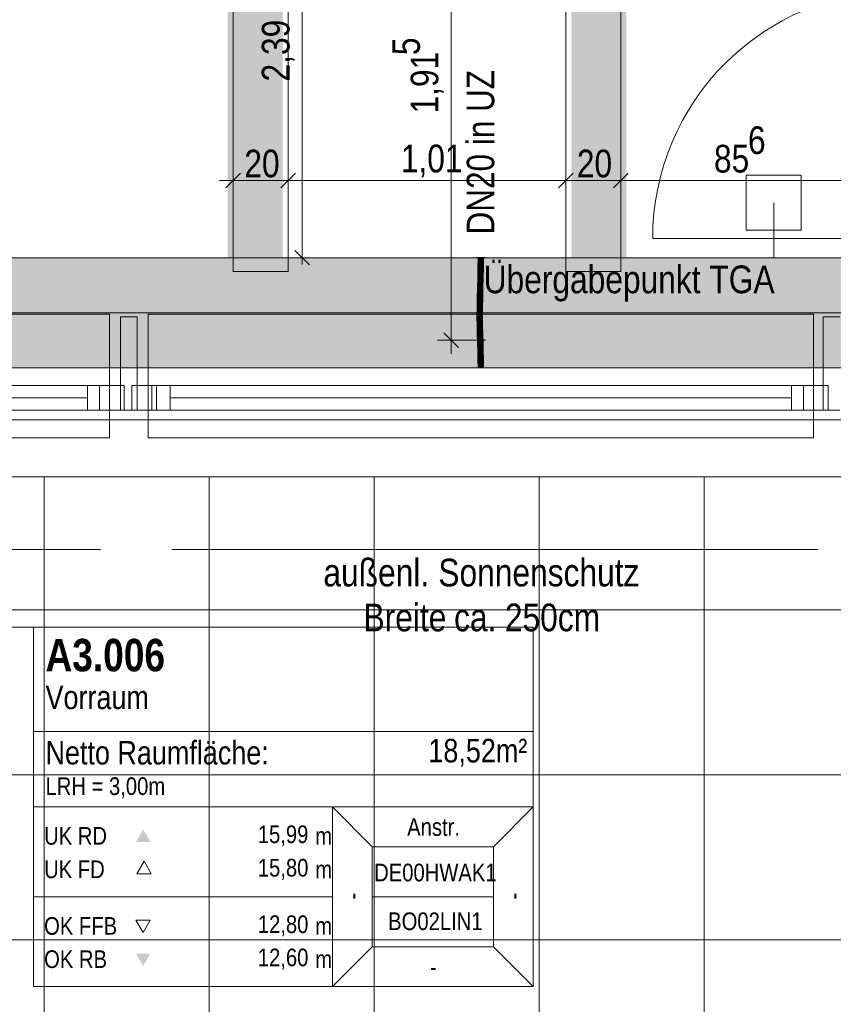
# Model space of a CAD drawing. Extents: x -620 to 3480, y 62 to 1112.
# Tile 21 of 76: x -394 to -334, y 556 to 628. Entities that reach past the tile are written whole.
import ezdxf
from ezdxf.lldxf.tags import DXFTag

# ---------------------------------------------------------------- set-up
doc = ezdxf.new("R2010")
doc.units = 0
doc.layers.get('0').update_dxf_attribs({"lineweight": 13})
for name, color, linetype, lineweight, true_color in [('30 -33 Aussenwände- 7 Fassade_ Elemente', 7, 'Continuous', 9, 0x00aacc), ('30 -34 Innenwände- 4 Türen_Fenster', 7, 'Continuous', 15, 0x9955ff), ('30 -35 Decken- 1 Konstruktion-Träger- Stahlbeton', 7, 'grob-A06GA2HT8I', 13, 0x33aa00), ('70 -72 Beschriftung- 1 Beschriftung allgemein', 7, 'Continuous', 9, 0xff6633), ('70 -75 Raumstempel- 1 Raumstempel', 1, 'Continuous', 50, 0xff0000), ('70 -75 Raumstempel-2 Verweislinie', 3, 'Continuous', 9, 0x00ff00), ('70 -76 Bemaßung- 2 Allgemein', 7, 'Continuous', 5, 0x6666cc), ('E_Leerrohr 20', 7, 'Continuous', 13, 0xcc0099), ('E_Leerrohr 20-Shading', 7, 'Continuous', 13, 0xcc0099), ('iwb_Schraffur_Unterzug', 7, 'Continuous', 5, 0xffffcc)]:
    doc.layers.add(name, color=color, linetype=linetype, lineweight=lineweight, true_color=true_color)
for name, color, linetype, lineweight in [('30 -35 Decken- 1 Konstruktion-Träger- Stahl Hohlprofil', 7, 'grob-A06GA2HT8I', 9), ('60- 61 allgemeine Ausstattung- 4 Terrassen', 7, 'Continuous', 9), ('70 -71 Achsen- 1 Gebäudeachsen', 7, 'STRICHPUNKT2-A06GA2HU8I', 18), ('Detailelementbeschriftung', 7, 'Continuous', 9)]:
    doc.layers.add(name, color=color, linetype=linetype, lineweight=lineweight)
doc.styles.get("Standard").update_dxf_attribs({"font": 'ARIALN.TTF'})
tags = doc.linetypes.add('fein_strichliert-A06GA2HV8I', pattern=[4, 1, -2, 1]).pattern_tags.tags
tags[8:9] = [DXFTag(74, 4), DXFTag(75, 0), DXFTag(340, '0'), DXFTag(46, 0.0), DXFTag(50, 0.0), DXFTag(44, 0.0), DXFTag(45, 0.0)]
tags[6:7] = [DXFTag(74, 4), DXFTag(75, 0), DXFTag(340, '0'), DXFTag(46, 0.0), DXFTag(50, 0.0), DXFTag(44, 0.0), DXFTag(45, 0.0)]
tags[4:5] = [DXFTag(74, 4), DXFTag(75, 0), DXFTag(340, '0'), DXFTag(46, 0.0), DXFTag(50, 0.0), DXFTag(44, 0.0), DXFTag(45, 0.0)]
tags = doc.linetypes.add('grob-A06GA2HT8I', pattern=[14, 3, -8, 3]).pattern_tags.tags
tags[8:9] = [DXFTag(74, 4), DXFTag(75, 0), DXFTag(340, '0'), DXFTag(46, 0.0), DXFTag(50, 0.0), DXFTag(44, 0.0), DXFTag(45, 0.0)]
tags[6:7] = [DXFTag(74, 4), DXFTag(75, 0), DXFTag(340, '0'), DXFTag(46, 0.0), DXFTag(50, 0.0), DXFTag(44, 0.0), DXFTag(45, 0.0)]
tags[4:5] = [DXFTag(74, 4), DXFTag(75, 0), DXFTag(340, '0'), DXFTag(46, 0.0), DXFTag(50, 0.0), DXFTag(44, 0.0), DXFTag(45, 0.0)]
tags = doc.linetypes.add('STRICHPUNKT2', pattern=[12.7, 6.35, -3.175, 0, -3.175]).pattern_tags.tags
tags[10:11] = [DXFTag(74, 4), DXFTag(75, 0), DXFTag(340, '0'), DXFTag(46, 0.0), DXFTag(50, 0.0), DXFTag(44, 0.0), DXFTag(45, 0.0)]
tags[8:9] = [DXFTag(74, 4), DXFTag(75, 0), DXFTag(340, '0'), DXFTag(46, 0.0), DXFTag(50, 0.0), DXFTag(44, 0.0), DXFTag(45, 0.0)]
tags[6:7] = [DXFTag(74, 4), DXFTag(75, 0), DXFTag(340, '0'), DXFTag(46, 0.0), DXFTag(50, 0.0), DXFTag(44, 0.0), DXFTag(45, 0.0)]
tags[4:5] = [DXFTag(74, 4), DXFTag(75, 0), DXFTag(340, '0'), DXFTag(46, 0.0), DXFTag(50, 0.0), DXFTag(44, 0.0), DXFTag(45, 0.0)]
tags = doc.linetypes.add('STRICHPUNKT2-A06GA2HU8I', pattern=[12.7, 6.35, -3.175, 0, -3.175]).pattern_tags.tags
tags[10:11] = [DXFTag(74, 4), DXFTag(75, 0), DXFTag(340, '0'), DXFTag(46, 0.0), DXFTag(50, 0.0), DXFTag(44, 0.0), DXFTag(45, 0.0)]
tags[8:9] = [DXFTag(74, 4), DXFTag(75, 0), DXFTag(340, '0'), DXFTag(46, 0.0), DXFTag(50, 0.0), DXFTag(44, 0.0), DXFTag(45, 0.0)]
tags[6:7] = [DXFTag(74, 4), DXFTag(75, 0), DXFTag(340, '0'), DXFTag(46, 0.0), DXFTag(50, 0.0), DXFTag(44, 0.0), DXFTag(45, 0.0)]
tags[4:5] = [DXFTag(74, 4), DXFTag(75, 0), DXFTag(340, '0'), DXFTag(46, 0.0), DXFTag(50, 0.0), DXFTag(44, 0.0), DXFTag(45, 0.0)]

# ---------------------------------------------------------------- blocks, each defined once
blk = doc.blocks.new('Shading-A06GA2GP8I', base_point=(-359.835, 604.745))
at = {"layer": 'E_Leerrohr 20-Shading', "color": 224, "true_color": 0x8d0069}
for points in [[(-360.127, 610.48), (-360.186, 610.48), (-360.133, 609.757), (-360.192, 609.758)], [(-359.83, 610.48), (-359.844, 610.48), (-359.839, 609.753), (-359.851, 609.753)], [(-359.839, 609.753), (-359.821, 609.753), (-359.83, 610.48), (-359.81, 610.48)], [(-359.8, 610.48), (-359.81, 610.48), (-359.812, 609.753), (-359.821, 609.753)], [(-359.786, 610.48), (-359.8, 610.48), (-359.796, 609.752), (-359.812, 609.753)], [(-359.796, 609.752), (-359.792, 609.752), (-359.786, 610.48)], [(-360.133, 609.757), (-360.192, 609.758), (-360.151, 609.034), (-360.207, 609.035)], [(-360.149, 609.034), (-360.133, 609.757), (-360.151, 609.034)], [(-359.839, 609.753), (-359.851, 609.753), (-359.859, 609.027), (-359.866, 609.027)], [(-359.843, 609.617), (-359.859, 609.027), (-359.857, 609.027)], [(-359.839, 609.753), (-359.843, 609.617), (-359.843, 609.026), (-359.857, 609.027)], [(-359.812, 609.753), (-359.821, 609.753), (-359.835, 609.026), (-359.843, 609.026)], [(-359.839, 609.753), (-359.843, 609.026), (-359.821, 609.753)], [(-359.796, 609.752), (-359.812, 609.753), (-359.823, 609.026), (-359.835, 609.026)], [(-359.823, 609.026), (-359.807, 609.026), (-359.796, 609.752), (-359.792, 609.752)], [(-360.151, 609.034), (-360.207, 609.035), (-360.173, 608.31), (-360.227, 608.311)], [(-360.168, 608.309), (-360.149, 609.034), (-360.173, 608.31), (-360.151, 609.034)], [(-359.859, 609.027), (-359.866, 609.027), (-359.884, 608.302), (-359.886, 608.302)], [(-359.859, 609.027), (-359.884, 608.302), (-359.857, 609.027), (-359.88, 608.302)], [(-359.88, 608.302), (-359.87, 608.301), (-359.857, 609.027), (-359.843, 609.026)], [(-359.835, 609.026), (-359.843, 609.026), (-359.863, 608.301), (-359.87, 608.301)], [(-359.823, 609.026), (-359.835, 609.026), (-359.856, 608.301), (-359.863, 608.301)], [(-359.856, 608.301), (-359.827, 608.3), (-359.823, 609.026), (-359.807, 609.026)], [(-360.234, 608.043), (-360.246, 607.585), (-360.181, 608.042), (-360.181, 608.035)], [(-360.197, 607.584), (-360.191, 607.714), (-360.246, 607.585), (-360.181, 608.035)], [(-360.227, 608.311), (-360.234, 608.043), (-360.173, 608.31), (-360.181, 608.042)], [(-360.188, 607.584), (-360.174, 608.083), (-360.197, 607.584)], [(-360.191, 607.714), (-360.174, 608.083), (-360.181, 608.035)], [(-360.181, 608.035), (-360.174, 608.083), (-360.173, 608.31), (-360.168, 608.309)], [(-359.892, 608.034), (-359.893, 608.04), (-359.905, 607.578)], [(-359.889, 608.008), (-359.892, 608.034), (-359.903, 607.578), (-359.905, 607.578)], [(-359.903, 607.578), (-359.896, 607.578), (-359.889, 608.008), (-359.883, 607.941)], [(-359.878, 607.896), (-359.883, 607.941), (-359.89, 607.577), (-359.896, 607.578)], [(-359.884, 608.302), (-359.886, 608.302), (-359.893, 608.04)], [(-359.888, 608.169), (-359.893, 608.04), (-359.892, 608.034)], [(-359.88, 608.302), (-359.892, 608.034), (-359.889, 608.008)], [(-359.88, 608.302), (-359.884, 608.302), (-359.892, 608.034), (-359.888, 608.169)], [(-359.889, 608.008), (-359.883, 607.941), (-359.88, 608.302), (-359.87, 608.301)], [(-359.863, 608.301), (-359.87, 608.301), (-359.878, 607.896), (-359.883, 607.941)], [(-359.876, 607.871), (-359.868, 608.04), (-359.878, 607.896), (-359.873, 608.04)], [(-359.876, 607.871), (-359.846, 607.576), (-359.856, 608.301), (-359.827, 608.3)], [(-359.868, 608.04), (-359.856, 608.301), (-359.873, 608.04), (-359.863, 608.301)], [(-360.197, 607.584), (-360.246, 607.585), (-360.22, 606.858), (-360.26, 606.858)], [(-360.201, 606.858), (-360.188, 607.584), (-360.22, 606.858), (-360.197, 607.584)], [(-359.915, 606.854), (-359.896, 607.578), (-359.918, 606.855), (-359.903, 607.578)], [(-359.903, 607.578), (-359.905, 607.578), (-359.918, 606.855)], [(-359.896, 607.578), (-359.915, 606.854), (-359.901, 607.182), (-359.912, 606.854)], [(-359.889, 607.577), (-359.901, 607.182), (-359.86, 606.854), (-359.911, 606.854)], [(-359.896, 607.578), (-359.901, 607.182), (-359.89, 607.577)], [(-359.901, 607.182), (-359.889, 607.577), (-359.89, 607.577)], [(-359.876, 607.871), (-359.878, 607.896), (-359.889, 607.577), (-359.89, 607.577)], [(-359.889, 607.577), (-359.846, 607.576), (-359.876, 607.871)], [(-359.889, 607.577), (-359.86, 606.854), (-359.846, 607.576)], [(-360.224, 606.326), (-360.22, 606.858), (-360.262, 606.325), (-360.26, 606.858)], [(-360.204, 606.131), (-360.201, 606.858), (-360.225, 606.131), (-360.22, 606.858)], [(-359.915, 606.854), (-359.918, 606.855), (-359.921, 606.329)], [(-359.917, 606.707), (-359.921, 606.329), (-359.92, 606.327)], [(-359.917, 606.317), (-359.915, 606.492), (-359.92, 606.327), (-359.916, 606.492)], [(-359.92, 606.327), (-359.916, 606.492), (-359.919, 606.492)], [(-359.916, 606.492), (-359.917, 606.707), (-359.919, 606.492)], [(-359.916, 606.492), (-359.914, 606.565), (-359.917, 606.707), (-359.915, 606.854)], [(-359.917, 606.317), (-359.916, 606.313), (-359.914, 606.565)], [(-359.915, 606.492), (-359.914, 606.565), (-359.916, 606.492)], [(-359.915, 606.492), (-359.916, 606.313), (-359.861, 606.491), (-359.863, 606.132)], [(-359.86, 606.854), (-359.914, 606.565), (-359.861, 606.491), (-359.915, 606.492)], [(-359.915, 606.854), (-359.914, 606.565), (-359.912, 606.854)], [(-359.914, 606.565), (-359.86, 606.854), (-359.911, 606.854)], [(-359.912, 606.854), (-359.914, 606.565), (-359.911, 606.854)], [(-359.901, 607.182), (-359.912, 606.854), (-359.911, 606.854)], [(-360.225, 606.131), (-360.224, 606.326), (-360.263, 606.131), (-360.262, 606.325)], [(-360.225, 606.131), (-360.263, 606.131), (-360.212, 605.52), (-360.255, 605.519)], [(-360.196, 605.52), (-360.204, 606.131), (-360.212, 605.52), (-360.225, 606.131)], [(-359.92, 606.327), (-359.921, 606.329), (-359.921, 606.132)], [(-359.917, 606.317), (-359.92, 606.327), (-359.919, 606.132), (-359.921, 606.132)], [(-359.919, 606.132), (-359.921, 606.132), (-359.913, 605.526), (-359.914, 605.526)], [(-359.919, 606.132), (-359.917, 606.132), (-359.917, 606.317), (-359.916, 606.313)], [(-359.904, 605.526), (-359.917, 606.132), (-359.913, 605.526), (-359.919, 606.132)], [(-359.917, 606.132), (-359.863, 606.132), (-359.916, 606.313)], [(-359.855, 605.527), (-359.863, 606.132), (-359.904, 605.526), (-359.917, 606.132)], [(-360.212, 605.52), (-360.255, 605.519), (-360.186, 604.911), (-360.24, 604.909)], [(-360.181, 604.911), (-360.196, 605.52), (-360.186, 604.911), (-360.212, 605.52)], [(-359.904, 605.526), (-359.914, 605.526), (-359.879, 604.919), (-359.899, 604.918)], [(-359.84, 604.92), (-359.855, 605.527), (-359.879, 604.919), (-359.904, 605.526)], [(-360.163, 604.302), (-360.174, 604.672), (-360.24, 604.909), (-360.186, 604.911)], [(-360.163, 604.302), (-360.24, 604.909), (-360.222, 604.3)], [(-360.174, 604.672), (-360.181, 604.911), (-360.186, 604.911)], [(-359.879, 604.919), (-359.899, 604.918), (-359.848, 604.311), (-359.881, 604.31)], [(-359.835, 604.745), (-359.84, 604.92), (-359.87, 604.744), (-359.879, 604.919)], [(-359.848, 604.311), (-359.822, 604.312), (-359.87, 604.744), (-359.835, 604.745)], [(-360.163, 604.302), (-360.222, 604.3), (-360.146, 603.694), (-360.204, 603.692)], [(-360.146, 603.694), (-360.204, 603.692), (-360.134, 603.087), (-360.191, 603.086)], [(-360.133, 603.087), (-360.146, 603.694), (-360.134, 603.087), (-360.146, 603.694)], [(-359.848, 604.311), (-359.881, 604.31), (-359.818, 603.702), (-359.863, 603.701)], [(-359.818, 603.702), (-359.863, 603.701), (-359.795, 603.092), (-359.85, 603.091)], [(-359.804, 603.703), (-359.822, 604.312), (-359.818, 603.702), (-359.848, 604.311)], [(-359.791, 603.092), (-359.804, 603.703), (-359.795, 603.092), (-359.818, 603.702)], [(-360.133, 603.087), (-360.191, 603.086), (-360.127, 602.48), (-360.186, 602.48)], [(-359.786, 602.48), (-359.795, 603.092), (-359.844, 602.48), (-359.85, 603.091)], [(-359.786, 602.48), (-359.791, 603.092), (-359.795, 603.092)]]:
    blk.add_solid(points, dxfattribs=at)
at = {"layer": 'E_Leerrohr 20-Shading', "color": 222, "true_color": 0xc40093}
for points in [[(-360.093, 610.48), (-360.127, 610.48), (-360.086, 609.757), (-360.133, 609.757)], [(-360.065, 609.756), (-360.069, 610.48), (-360.086, 609.757), (-360.093, 610.48)], [(-360.02, 609.756), (-360.02, 610.48), (-360.065, 609.756), (-360.069, 610.48)], [(-359.992, 609.755), (-359.986, 610.48), (-360.02, 609.756), (-360.02, 610.48)], [(-359.986, 610.48), (-359.992, 609.755), (-359.988, 609.755)], [(-359.988, 609.755), (-359.981, 609.755), (-359.986, 610.48)], [(-359.981, 609.755), (-359.851, 609.753), (-359.986, 610.48), (-359.844, 610.48)], [(-360.083, 609.032), (-360.086, 609.757), (-360.146, 609.155), (-360.13, 609.757)], [(-360.13, 609.757), (-360.133, 609.757), (-360.146, 609.155)], [(-360.064, 609.032), (-360.065, 609.756), (-360.083, 609.032), (-360.086, 609.757)], [(-360.064, 609.032), (-360.02, 609.756), (-360.065, 609.756)], [(-360.064, 609.032), (-360.029, 609.031), (-360.02, 609.756), (-360.021, 609.616)], [(-360.029, 609.031), (-360.025, 609.031), (-360.021, 609.616)], [(-360.007, 609.03), (-359.992, 609.755), (-360.025, 609.031), (-360.02, 609.756)], [(-359.988, 609.755), (-359.992, 609.755), (-359.992, 609.03), (-360.007, 609.03)], [(-359.992, 609.03), (-359.971, 609.03), (-359.988, 609.755), (-359.981, 609.755)], [(-359.971, 609.03), (-359.866, 609.027), (-359.981, 609.755), (-359.851, 609.753)], [(-360.083, 609.032), (-360.149, 609.034), (-360.082, 608.307), (-360.168, 608.309)], [(-360.083, 609.032), (-360.146, 609.155), (-360.149, 609.034)], [(-360.066, 608.307), (-360.064, 609.032), (-360.082, 608.307), (-360.083, 609.032)], [(-360.066, 608.307), (-360.04, 608.306), (-360.064, 609.032), (-360.029, 609.031)], [(-360.04, 608.306), (-360.032, 608.306), (-360.029, 609.031), (-360.025, 609.031)], [(-360.027, 608.306), (-360.007, 609.03), (-360.032, 608.306), (-360.025, 609.031)], [(-359.992, 609.03), (-360.007, 609.03), (-359.998, 608.305), (-360.027, 608.306)], [(-359.886, 608.302), (-359.866, 609.027), (-359.998, 608.305), (-359.992, 609.03)], [(-360.174, 608.083), (-360.188, 607.584), (-360.165, 607.584)], [(-360.082, 607.681), (-360.168, 608.309), (-360.165, 607.584), (-360.174, 608.083)], [(-360.082, 607.793), (-360.168, 608.309), (-360.082, 607.681)], [(-360.082, 608.307), (-360.168, 608.309), (-360.082, 607.793)], [(-360.066, 608.307), (-360.082, 608.307), (-360.067, 607.708), (-360.082, 607.793)], [(-360.066, 608.307), (-360.067, 607.708), (-360.04, 608.306), (-360.043, 608.114)], [(-360.043, 608.114), (-360.067, 607.708), (-360.051, 607.609)], [(-360.032, 608.306), (-360.043, 608.114), (-360.046, 607.581), (-360.051, 607.609)], [(-360.033, 608.169), (-360.032, 608.306), (-360.046, 607.581)], [(-360.034, 608.042), (-360.033, 608.169), (-360.046, 607.581)], [(-360.034, 608.042), (-360.046, 607.581), (-360.031, 608.042), (-360.042, 607.581)], [(-360.043, 608.114), (-360.032, 608.306), (-360.04, 608.306)], [(-360.042, 607.581), (-360.003, 607.58), (-360.031, 608.042), (-360, 608.041)], [(-360.034, 608.042), (-360.027, 608.306), (-360.032, 608.306)], [(-360.034, 608.042), (-360, 608.041), (-360.027, 608.306), (-359.998, 608.305)], [(-360, 608.041), (-360.003, 607.58), (-359.952, 608.041), (-359.943, 607.579)], [(-360, 608.041), (-359.893, 608.04), (-359.998, 608.305), (-359.886, 608.302)], [(-359.943, 607.579), (-359.905, 607.578), (-359.952, 608.041), (-359.893, 608.04)], [(-360.165, 607.584), (-360.188, 607.584), (-360.156, 606.857), (-360.201, 606.858)], [(-360.082, 607.681), (-360.165, 607.584), (-360.081, 607.582)], [(-360.156, 606.857), (-360.078, 606.856), (-360.165, 607.584), (-360.081, 607.582)], [(-360.067, 607.708), (-360.082, 607.793), (-360.068, 607.581), (-360.082, 607.681)], [(-360.068, 607.581), (-360.082, 607.681), (-360.081, 607.582)], [(-360.078, 606.856), (-360.067, 606.856), (-360.081, 607.582), (-360.068, 607.581)], [(-360.067, 607.708), (-360.068, 607.581), (-360.051, 607.609), (-360.051, 607.581)], [(-360.067, 606.856), (-360.06, 606.856), (-360.068, 607.581), (-360.051, 607.581)], [(-360.06, 606.856), (-360.046, 607.581), (-360.051, 607.581)], [(-360.042, 607.581), (-360.046, 607.581), (-360.057, 606.856), (-360.06, 606.856)], [(-360.007, 606.856), (-360.003, 607.58), (-360.057, 606.856), (-360.042, 607.581)], [(-360.051, 607.581), (-360.046, 607.581), (-360.051, 607.609)], [(-360.007, 606.856), (-359.934, 606.855), (-360.003, 607.58), (-359.943, 607.579)], [(-359.934, 606.855), (-359.918, 606.855), (-359.943, 607.579), (-359.905, 607.578)], [(-360.204, 606.131), (-360.153, 606.131), (-360.201, 606.858), (-360.155, 606.614)], [(-360.201, 606.858), (-360.155, 606.614), (-360.156, 606.857)], [(-360.156, 606.857), (-360.155, 606.614), (-360.078, 606.856), (-360.077, 606.827)], [(-360.073, 606.495), (-360.077, 606.827), (-360.132, 606.496), (-360.155, 606.614)], [(-360.155, 606.614), (-360.153, 606.131), (-360.069, 606.165), (-360.069, 606.131)], [(-360.069, 606.165), (-360.073, 606.495), (-360.132, 606.496)], [(-360.077, 606.827), (-360.067, 606.856), (-360.078, 606.856)], [(-360.065, 606.495), (-360.067, 606.856), (-360.073, 606.495), (-360.077, 606.827)], [(-360.063, 606.131), (-360.065, 606.495), (-360.069, 606.165), (-360.073, 606.495)], [(-360.067, 606.856), (-360.063, 606.131), (-360.062, 606.328)], [(-360.062, 606.328), (-360.06, 606.856), (-360.067, 606.856)], [(-360.008, 606.328), (-360.007, 606.856), (-360.062, 606.328), (-360.06, 606.856)], [(-360.008, 606.328), (-359.932, 606.329), (-360.007, 606.856), (-359.934, 606.855)], [(-359.932, 606.329), (-359.921, 606.329), (-359.934, 606.855), (-359.918, 606.855)], [(-360.153, 606.131), (-360.204, 606.131), (-360.159, 605.521), (-360.196, 605.52)], [(-360.159, 605.521), (-360.056, 605.523), (-360.153, 606.131), (-360.069, 606.131)], [(-360.069, 606.131), (-360.063, 606.131), (-360.069, 606.165)], [(-360.056, 605.523), (-360.055, 605.523), (-360.069, 606.131), (-360.063, 606.131)], [(-360.063, 606.131), (-360.043, 606.132), (-360.062, 606.328), (-360.042, 606.328)], [(-360.043, 606.132), (-360.063, 606.131), (-360.042, 605.523), (-360.055, 605.523)], [(-360.043, 606.132), (-360.008, 606.132), (-360.042, 606.328), (-360.008, 606.328)], [(-360.006, 605.524), (-360.008, 606.132), (-360.042, 605.523), (-360.043, 606.132)], [(-359.932, 606.329), (-360.008, 606.328), (-359.934, 606.132), (-360.008, 606.132)], [(-360.008, 606.132), (-360.006, 605.524), (-359.934, 606.132), (-359.949, 605.525)], [(-359.949, 605.525), (-359.937, 605.525), (-359.934, 606.132), (-359.931, 606.132)], [(-359.937, 605.525), (-359.914, 605.526), (-359.931, 606.132), (-359.921, 606.132)], [(-359.932, 606.329), (-359.934, 606.132), (-359.932, 606.236)], [(-359.934, 606.132), (-359.931, 606.132), (-359.932, 606.236)], [(-359.931, 606.132), (-359.921, 606.132), (-359.932, 606.329), (-359.921, 606.329)], [(-360.159, 605.521), (-360.196, 605.52), (-360.169, 604.911), (-360.181, 604.911)], [(-360.04, 604.914), (-360.055, 605.523), (-360.169, 604.911), (-360.159, 605.521)], [(-360.006, 605.524), (-360.055, 605.523), (-360.002, 604.916), (-360.04, 604.914)], [(-360.002, 604.916), (-359.947, 604.917), (-360.006, 605.524), (-359.937, 605.525)], [(-359.947, 604.917), (-359.899, 604.918), (-359.937, 605.525), (-359.914, 605.526)], [(-360.169, 604.911), (-360.181, 604.911), (-360.174, 604.672)], [(-360.173, 604.742), (-360.174, 604.672), (-360.141, 604.742), (-360.14, 604.59)], [(-360.163, 604.302), (-360.139, 604.303), (-360.174, 604.672), (-360.14, 604.59)], [(-360.035, 604.743), (-360.04, 604.914), (-360.173, 604.742), (-360.169, 604.911)], [(-360.14, 604.59), (-360.022, 604.306), (-360.141, 604.742), (-360.035, 604.743)], [(-360.139, 604.303), (-360.022, 604.306), (-360.14, 604.59)], [(-360.002, 604.916), (-360.04, 604.914), (-359.996, 604.307), (-360.022, 604.306)], [(-359.996, 604.307), (-359.96, 604.308), (-360.002, 604.916), (-359.947, 604.917)], [(-359.96, 604.308), (-359.881, 604.31), (-359.947, 604.917), (-359.899, 604.918)], [(-360.139, 604.303), (-360.163, 604.302), (-360.136, 603.694), (-360.146, 603.694)], [(-360.136, 603.694), (-360.146, 603.694), (-360.133, 603.087)], [(-360.004, 603.697), (-360.022, 604.306), (-360.136, 603.694), (-360.139, 604.303)], [(-359.991, 603.089), (-360.004, 603.697), (-360.133, 603.087), (-360.136, 603.694)], [(-359.996, 604.307), (-360.022, 604.306), (-359.991, 603.698), (-360.004, 603.697)], [(-359.991, 603.698), (-360.004, 603.697), (-359.987, 603.089), (-359.991, 603.089)], [(-359.991, 603.698), (-359.973, 603.698), (-359.996, 604.307), (-359.96, 604.308)], [(-359.85, 603.091), (-359.863, 603.701), (-359.987, 603.089), (-359.991, 603.698)], [(-359.973, 603.698), (-359.863, 603.701), (-359.96, 604.308), (-359.881, 604.31)], [(-359.991, 603.089), (-360.133, 603.087), (-359.986, 602.48), (-360.127, 602.48)], [(-359.85, 603.091), (-359.991, 603.089), (-359.844, 602.48), (-359.986, 602.48)]]:
    blk.add_solid(points, dxfattribs=at)
blk = doc.blocks.new('Shading-A06GA2GR8I', base_point=(-359.88, 609.692))
at = {"layer": 'E_Leerrohr 20-Shading', "color": 224, "true_color": 0xae0082}
for points in [[(-360.127, 610.492), (-360.316, 610.492), (-360.127, 610.48), (-360.316, 610.48)], [(-360.186, 610.48), (-360.186, 609.692), (-360.006, 610.48), (-360.004, 609.692)], [(-360.098, 610.492), (-360.127, 610.492), (-360.098, 610.48), (-360.127, 610.48)], [(-360.098, 610.492), (-360.098, 610.48), (-360.073, 610.492), (-360.073, 610.48)], [(-360.073, 610.48), (-359.986, 610.48), (-360.073, 610.492), (-359.986, 610.492)], [(-360.004, 609.692), (-359.986, 609.692), (-360.006, 610.48), (-359.986, 610.48)], [(-359.921, 610.492), (-359.986, 610.492), (-359.921, 610.48), (-359.986, 610.48)], [(-359.937, 610.48), (-359.986, 610.48), (-359.982, 609.692), (-359.986, 609.875)], [(-359.937, 610.48), (-359.982, 609.692), (-359.942, 609.692)], [(-359.937, 610.48), (-359.942, 609.692), (-359.868, 610.48), (-359.88, 609.692)], [(-359.775, 610.492), (-359.921, 610.492), (-359.775, 610.48), (-359.921, 610.48)], [(-359.88, 609.692), (-359.786, 609.692), (-359.868, 610.48), (-359.786, 610.48)], [(-359.775, 610.48), (-359.77, 610.48), (-359.775, 610.492), (-359.771, 610.492)], [(-359.77, 610.48), (-359.715, 610.48), (-359.771, 610.492), (-359.715, 610.492)], [(-359.715, 610.48), (-359.656, 610.48), (-359.715, 610.492), (-359.656, 610.492)], [(-359.986, 609.875), (-359.986, 609.692), (-359.982, 609.692)]]:
    blk.add_solid(points, dxfattribs=at)
blk = doc.blocks.new('Shading-A06GA2GT8I', base_point=(-359.786, 602.48))
at = {"layer": 'E_Leerrohr 20-Shading', "color": 224, "true_color": 0xae0082}
for points in [[(-359.986, 602.48), (-359.988, 603.268), (-360.186, 602.48), (-360.186, 603.268)], [(-359.986, 602.48), (-359.986, 603.268), (-359.988, 603.268)], [(-359.786, 602.48), (-359.786, 603.268), (-359.986, 602.48), (-359.981, 603.268)], [(-359.981, 603.268), (-359.986, 603.268), (-359.986, 602.48)], [(-360.078, 602.48), (-360.316, 602.48), (-360.078, 602.468), (-360.316, 602.468)], [(-359.986, 602.468), (-359.986, 602.48), (-360.078, 602.468), (-360.078, 602.48)], [(-359.921, 602.48), (-359.986, 602.48), (-359.921, 602.468), (-359.986, 602.468)], [(-359.764, 602.468), (-359.764, 602.48), (-359.921, 602.468), (-359.921, 602.48)], [(-359.656, 602.468), (-359.656, 602.48), (-359.764, 602.468), (-359.764, 602.48)]]:
    blk.add_solid(points, dxfattribs=at)
blk = doc.blocks.new('Referenz-A06GA2HW8I')
at = {"layer": '30 -33 Aussenwände- 7 Fassade_ Elemente', "color": 0, "lineweight": -2}
for p, q in [((-386.985, 606.38), (-435.385, 606.38)), ((-386.985, 601.18), (-386.985, 606.38)), ((-384.185, 606.38), (-384.185, 601.18)), ((-335.785, 606.38), (-384.185, 606.38)), ((-335.785, 601.18), (-335.785, 606.38)), ((-433.785, 601.18), (-388.585, 601.18)), ((-388.585, 601.18), (-388.585, 599.38)), ((-388.585, 601.18), (-386.985, 601.18)), ((-386.985, 601.18), (-386.985, 599.38)), ((-382.585, 601.18), (-384.185, 601.18)), ((-384.185, 601.18), (-384.185, 599.38)), ((-382.585, 599.38), (-382.585, 601.18)), ((-382.585, 601.18), (-337.385, 601.18)), ((-337.385, 599.38), (-337.385, 601.18)), ((-337.385, 601.18), (-335.785, 601.18)), ((-335.785, 601.18), (-335.785, 599.38)), ((-433.785, 600.28), (-388.585, 600.28)), ((-382.585, 600.28), (-337.385, 600.28)), ((-388.585, 599.38), (-433.785, 599.38)), ((-386.985, 599.38), (-388.585, 599.38)), ((-386.985, 599.38), (-386.985, 597.38)), ((-384.185, 597.38), (-384.185, 599.38)), ((-384.185, 599.38), (-382.585, 599.38)), ((-337.385, 599.38), (-382.585, 599.38)), ((-335.785, 599.38), (-337.385, 599.38)), ((-335.785, 599.38), (-335.785, 597.38)), ((-386.985, 597.38), (-435.385, 597.38)), ((-335.785, 597.38), (-384.185, 597.38)), ((-481.745, 594.54), (-329.685, 594.54))]:
    blk.add_line(p, q, dxfattribs=at)
at = {"layer": '30 -33 Aussenwände- 7 Fassade_ Elemente', "color": 0, "linetype": 'Continuous', "lineweight": -2, "ltscale": 0.13}
for p, q in [((-386.185, 606.18), (-384.985, 606.18)), ((-386.185, 599.38), (-386.185, 606.18)), ((-384.985, 606.18), (-384.985, 599.38)), ((-335.085, 599.38), (-335.085, 606.18)), ((-335.085, 606.18), (-333.885, 606.18)), ((-435.112, 601.18), (-385.912, 601.18)), ((-387.712, 601.18), (-385.912, 601.18)), ((-387.712, 599.38), (-387.712, 601.18)), ((-385.912, 601.18), (-385.912, 599.38)), ((-385.912, 601.18), (-385.912, 599.38)), ((-385.358, 599.38), (-385.358, 601.18)), ((-385.358, 601.18), (-383.558, 601.18)), ((-383.912, 601.18), (-334.712, 601.18)), ((-383.912, 599.38), (-383.912, 601.18)), ((-383.558, 601.18), (-383.558, 599.38)), ((-336.512, 601.18), (-334.712, 601.18)), ((-336.512, 599.38), (-336.512, 601.18)), ((-334.712, 601.18), (-334.712, 599.38)), ((-334.712, 601.18), (-334.712, 599.38)), ((-385.912, 599.38), (-435.112, 599.38)), ((-385.912, 599.38), (-387.712, 599.38)), ((-384.985, 599.38), (-386.185, 599.38)), ((-383.558, 599.38), (-385.358, 599.38)), ((-334.712, 599.38), (-383.912, 599.38)), ((-334.712, 599.38), (-336.512, 599.38)), ((-333.885, 599.38), (-335.085, 599.38)), ((9.115, 598.68), (-485.885, 598.68))]:
    blk.add_line(p, q, dxfattribs=at)
at = {"layer": '30 -34 Innenwände- 4 Türen_Fenster', "color": 0, "linetype": 'grob-A06GA2HT8I', "lineweight": -2, "ltscale": 0.13}
blk.add_line((-329.485, 611.88), (-347.485, 611.88), dxfattribs=at)
blk.add_ellipse((-329.485, 611.88), major_axis=(0, 18), ratio=1, start_param=0, end_param=1.570796, dxfattribs=at)
at = {"layer": '30 -35 Decken- 1 Konstruktion-Träger- Stahl Hohlprofil', "color": 0, "linetype": 'grob-A06GA2HT8I', "lineweight": -2, "ltscale": 0.13}
for p, q in [((-377.984, 609.48), (-377.984, 768.48)), ((-373.984, 768.48), (-373.984, 609.48)), ((-353.804, 609.48), (-353.804, 768.48)), ((-349.804, 768.48), (-349.804, 609.48)), ((-373.984, 609.48), (-377.984, 609.48)), ((-349.804, 609.48), (-353.804, 609.48))]:
    blk.add_line(p, q, dxfattribs=at)
at = {"layer": '30 -35 Decken- 1 Konstruktion-Träger- Stahlbeton', "color": 0, "lineweight": -2}
for p, q in [((-489.685, 610.48), (-2.685, 610.48)), ((-489.685, 602.48), (-2.685, 602.48))]:
    blk.add_line(p, q, dxfattribs=at)
at = {"layer": '60- 61 allgemeine Ausstattung- 4 Terrassen', "color": 0, "lineweight": -2}
for p, q in [((-391.735, 211.08), (-391.735, 594.54)), ((-379.735, 211.08), (-379.735, 594.54)), ((-367.735, 211.08), (-367.735, 594.54)), ((-355.735, 211.08), (-355.735, 594.54)), ((-343.735, 211.08), (-343.735, 594.54)), ((-432.685, 584.88), (6.715, 584.88)), ((-432.685, 572.88), (6.715, 572.88)), ((-432.685, 560.88), (6.715, 560.88))]:
    blk.add_line(p, q, dxfattribs=at)
at = {"layer": '70 -71 Achsen- 1 Gebäudeachsen', "color": 0, "linetype": 'STRICHPUNKT2-A06GA2HU8I', "lineweight": -2, "ltscale": 0.13}
blk.add_line((-561.186, 606.48), (86.255, 606.48), dxfattribs=at)
at = {"layer": '70 -72 Beschriftung- 1 Beschriftung allgemein', "color": 0, "linetype": 'fein_strichliert-A06GA2HV8I', "lineweight": -2, "ltscale": 0.13}
for p, q in [((-340.685, 616.48), (-336.685, 616.48)), ((-340.685, 612.48), (-340.685, 616.48)), ((-336.685, 616.48), (-336.685, 612.48)), ((-336.685, 612.48), (-340.685, 612.48))]:
    blk.add_line(p, q, dxfattribs=at)
at = {"layer": '70 -72 Beschriftung- 1 Beschriftung allgemein', "color": 0, "linetype": 'Continuous', "lineweight": -2, "ltscale": 0.13}
for p, q in [((-338.685, 610.48), (-338.685, 614.48)), ((-436.785, 599.38), (-386.785, 599.38)), ((-387.65, 589.264), (-434.65, 589.264)), ((-335.455, 589.264), (-382.455, 589.264))]:
    blk.add_line(p, q, dxfattribs=at)
at = {"layer": '70 -75 Raumstempel- 1 Raumstempel', "color": 0, "lineweight": -2}
for p, q in [((-392.508, 583.613), (-392.508, 557.473)), ((-356.184, 583.613), (-392.508, 583.613)), ((-356.184, 557.473), (-356.184, 583.613)), ((-356.184, 576.017), (-392.508, 576.017)), ((-392.508, 570.543), (-370.779, 570.543)), ((-367.896, 567.646), (-370.779, 570.543)), ((-356.184, 570.543), (-370.779, 570.543)), ((-370.779, 570.543), (-370.779, 557.473)), ((-359.067, 567.646), (-356.184, 570.543)), ((-367.896, 560.37), (-367.896, 567.646)), ((-367.896, 567.646), (-359.067, 567.646)), ((-359.067, 560.37), (-359.067, 567.646)), ((-384.47, 566.582), (-384.994, 565.676)), ((-383.947, 565.676), (-384.47, 566.582)), ((-384.994, 565.676), (-383.947, 565.676)), ((-392.508, 564.008), (-370.779, 564.008)), ((-359.067, 564.008), (-367.896, 564.008)), ((-384.542, 561.403), (-385.065, 562.309)), ((-385.065, 562.309), (-384.019, 562.309)), ((-384.019, 562.309), (-384.542, 561.403)), ((-367.896, 560.37), (-370.779, 557.473)), ((-367.896, 560.37), (-359.067, 560.37)), ((-359.067, 560.37), (-356.184, 557.473)), ((-356.184, 557.473), (-392.508, 557.473))]:
    blk.add_line(p, q, dxfattribs=at)
for points in [[(-384.019, 567.998), (-384.542, 568.904), (-385.065, 567.998)], [(-384.019, 559.867), (-384.542, 558.961), (-385.065, 559.867)]]:
    blk.add_solid(points, dxfattribs=at)
at = {"layer": '70 -75 Raumstempel-2 Verweislinie', "color": 0, "linetype": 'Continuous', "lineweight": -2, "ltscale": 0.13}
blk.add_line((-392.508, 583.613), (-397.806, 583.613), dxfattribs=at)
at = {"layer": '70 -76 Bemaßung- 2 Allgemein', "color": 0, "linetype": 'Continuous', "lineweight": -2, "ltscale": 0.13}
for p, q in [((-372.984, 611.541), (-372.984, 657.32)), ((-362.135, 605.541), (-362.135, 641.72)), ((-378.515, 615.553), (-377.454, 616.614)), ((-377.984, 613.584), (-377.984, 617.084)), ((-373.454, 616.614), (-374.515, 615.553)), ((-374.515, 615.553), (-373.454, 616.614)), ((-373.984, 613.584), (-373.984, 617.084)), ((-373.984, 613.584), (-373.984, 617.084)), ((-353.274, 616.614), (-354.335, 615.553)), ((-354.335, 615.553), (-353.274, 616.614)), ((-353.804, 613.584), (-353.804, 617.084)), ((-353.804, 613.584), (-353.804, 617.084)), ((-349.274, 616.614), (-350.335, 615.553)), ((-350.335, 615.553), (-349.274, 616.614)), ((-349.804, 613.584), (-349.804, 617.084)), ((-349.804, 613.584), (-349.804, 617.084)), ((-378.984, 616.084), (-376.924, 616.084)), ((-375.045, 616.084), (-376.924, 616.084)), ((-372.984, 616.084), (-375.045, 616.084)), ((-374.984, 616.084), (-372.924, 616.084)), ((-354.865, 616.084), (-372.924, 616.084)), ((-352.804, 616.084), (-354.865, 616.084)), ((-354.804, 616.084), (-352.744, 616.084)), ((-350.865, 616.084), (-352.744, 616.084)), ((-348.804, 616.084), (-350.865, 616.084)), ((-350.804, 616.084), (-348.744, 616.084)), ((-333.745, 616.084), (-348.744, 616.084)), ((-372.984, 609.98), (-372.984, 611.541)), ((-372.454, 609.95), (-373.515, 611.011)), ((-372.363, 610.48), (-373.984, 610.48)), ((-362.135, 603.48), (-362.135, 605.541)), ((-359.635, 604.48), (-363.135, 604.48)), ((-361.604, 603.95), (-362.665, 605.011))]:
    blk.add_line(p, q, dxfattribs=at)
at = {"layer": '70 -72 Beschriftung- 1 Beschriftung allgemein', "color": 0, "linetype": 'Continuous', "lineweight": -2, "ltscale": 0.13, "char_height": 2.01377, "attachment_point": 1}
for s, insert in [('{\\fArial Narrow;Übergabepunkt TGA}', (-359.776, 609.908)), ('{\\fArial Narrow;außenl.}', (-371.431, 588.587)), ('{\\fArial Narrow;Sonnenschutz}', (-363.071, 588.587)), ('{\\fArial Narrow;Breite}', (-368.513, 585.324)), ('{\\fArial Narrow;250cm}', (-358.232, 585.324)), ('{\\fArial Narrow;ca.}', (-361.927, 585.324))]:
    blk.add_mtext(s, dxfattribs=dict(at, insert=insert))
at = {"layer": '70 -75 Raumstempel- 1 Raumstempel', "color": 0, "linetype": 'Continuous', "lineweight": -2, "ltscale": 0.13, "attachment_point": 1}
for s, insert, char_height, rotation in [('{\\fArial Narrow|b1|i0;A3.006}', (-391.641, 582.758), 2.3536, 0), ('{\\fArial Narrow;Vorraum}', (-391.641, 579.362), 1.71171, 0), ('{\\fArial Narrow;18,52m²}', (-363.796, 575.489), 1.71171, 0), ('{\\fArial Narrow;Netto Raumfläche:}', (-391.641, 575.338), 1.71171, 0), ('{\\fArial Narrow;LRH = 3,00m}', (-391.641, 572.69), 1.28378, 0), ('{\\fArial Narrow;Anstr.}', (-365.34, 569.72), 1.28378, 0), ('{\\fArial Narrow;UK RD}', (-391.743, 569.078), 1.28378, 0), ('{\\fArial Narrow;15,99}', (-376.203, 569.192), 1.28378, 0), ('{\\fArial Narrow;m}', (-372.022, 569.067), 1.28378, 0), ('{\\fArial Narrow;UK FD}', (-391.743, 566.644), 1.28378, 0), ('{\\fArial Narrow;15,80}', (-376.201, 566.758), 1.28378, 0), ('{\\fArial Narrow;DE00HWAK1}', (-367.74, 566.409), 1.28378, 0), ('{\\fArial Narrow;m}', (-372.022, 566.634), 1.28378, 0), ('{\\fArial Narrow;-}', (-369.981, 563.81), 1.28378, 90), ('{\\fArial Narrow;-}', (-358.269, 563.81), 1.28378, 90), ('{\\fArial Narrow;BO02LIN1}', (-366.723, 562.865), 1.28378, 0), ('{\\fArial Narrow;OK FFB}', (-391.743, 562.524), 1.28378, 0), ('{\\fArial Narrow;12,80}', (-376.201, 562.649), 1.28378, 0), ('{\\fArial Narrow;m}', (-372.022, 562.524), 1.28378, 0), ('{\\fArial Narrow;OK RB}', (-391.743, 560.11), 1.28378, 0), ('{\\fArial Narrow;12,60}', (-376.201, 560.235), 1.28378, 0), ('{\\fArial Narrow;m}', (-372.022, 560.11), 1.28378, 0), ('{\\fArial Narrow;-}', (-363.68, 559.541), 1.28378, 0)]:
    blk.add_mtext(s, dxfattribs=dict(at, insert=insert, char_height=char_height, rotation=rotation))
at = {"layer": '70 -76 Bemaßung- 2 Allgemein', "color": 0, "linetype": 'Continuous', "lineweight": -2, "ltscale": 0.13, "char_height": 2.01377, "attachment_point": 1, "rotation": 90}
for s, insert in [('{\\fArial Narrow;2,39}', (-375.91, 623.292)), ('{\\fArial Narrow;5}', (-366.427, 625.206)), ('{\\fArial Narrow;1,91}', (-365.085, 620.961))]:
    blk.add_mtext(s, dxfattribs=dict(at, insert=insert))
at = {"layer": '70 -76 Bemaßung- 2 Allgemein', "color": 0, "linetype": 'Continuous', "lineweight": -2, "ltscale": 0.13, "char_height": 2.01377, "attachment_point": 1}
for s, insert in [('{\\fArial Narrow;6}', (-340.555, 620.03)), ('{\\fArial Narrow;1,01}', (-365.801, 618.699)), ('{\\fArial Narrow;85}', (-343.028, 618.687)), ('{\\fArial Narrow;20}', (-377.181, 618.335)), ('{\\fArial Narrow;20}', (-353.001, 618.335))]:
    blk.add_mtext(s, dxfattribs=dict(at, insert=insert))
blk = doc.blocks.new('Referenz-A06GA2HY8I')
at = {"layer": 'iwb_Schraffur_Unterzug', "linetype": 'Continuous', "ltscale": 0.13}
for points in [[(-378.384, 609.48), (-378.384, 768.48), (-374.384, 609.48), (-374.384, 768.48)], [(-353.405, 609.48), (-353.405, 768.48), (-349.405, 609.48), (-349.405, 768.48)], [(-561.186, 610.48), (-2.685, 610.48), (-2.685, 602.48)], [(-561.186, 610.48), (-2.685, 602.48), (-561.186, 604.746)], [(-561.186, 604.746), (-2.685, 602.48), (-561.186, 602.48)]]:
    blk.add_solid(points, dxfattribs=at)
blk = doc.blocks.new('Enddeckel-A06GA2NY8I')
at = {"color": 0, "linetype": 'ByBlock', "lineweight": -2, "ltscale": 0.13}
for p, q in [((-360.186, 603.268), (-360.186, 602.48)), ((-360.069, 603.268), (-360.186, 603.268)), ((-359.903, 603.268), (-360.069, 603.268)), ((-359.786, 603.268), (-359.903, 603.268)), ((-359.786, 602.48), (-359.786, 603.268)), ((-360.316, 602.48), (-360.316, 602.468)), ((-360.123, 602.48), (-360.316, 602.48)), ((-360.123, 602.468), (-360.316, 602.468)), ((-360.069, 602.48), (-360.186, 602.48)), ((-359.849, 602.48), (-360.123, 602.48)), ((-359.849, 602.468), (-360.123, 602.468)), ((-359.903, 602.48), (-360.069, 602.48)), ((-359.786, 602.48), (-359.903, 602.48)), ((-359.656, 602.48), (-359.849, 602.48)), ((-359.656, 602.468), (-359.849, 602.468)), ((-359.656, 602.468), (-359.656, 602.48))]:
    blk.add_line(p, q, dxfattribs=at)
at = {"color": 0, "linetype": 'STRICHPUNKT2', "lineweight": 5, "ltscale": 0.13}
blk.add_line((-359.986, 602.48), (-359.986, 603.268), dxfattribs=at)
blk = doc.blocks.new('Enddeckel-A06GA2OK8I')
at = {"color": 0, "linetype": 'ByBlock', "lineweight": -2, "ltscale": 0.13}
for p, q in [((-360.316, 610.492), (-360.316, 610.48)), ((-360.316, 610.492), (-360.123, 610.492)), ((-360.316, 610.48), (-360.123, 610.48)), ((-360.186, 610.48), (-360.186, 609.692)), ((-360.186, 610.48), (-360.069, 610.48)), ((-360.123, 610.492), (-359.849, 610.492)), ((-360.123, 610.48), (-359.849, 610.48)), ((-360.069, 610.48), (-359.903, 610.48)), ((-359.903, 610.48), (-359.786, 610.48)), ((-359.849, 610.492), (-359.656, 610.492)), ((-359.849, 610.48), (-359.656, 610.48)), ((-359.786, 609.692), (-359.786, 610.48)), ((-359.656, 610.48), (-359.656, 610.492)), ((-360.186, 609.692), (-360.069, 609.692)), ((-360.069, 609.692), (-359.903, 609.692)), ((-359.903, 609.692), (-359.786, 609.692))]:
    blk.add_line(p, q, dxfattribs=at)
at = {"color": 0, "linetype": 'STRICHPUNKT2', "lineweight": 5, "ltscale": 0.13}
blk.add_line((-359.986, 610.48), (-359.986, 609.692), dxfattribs=at)
blk = doc.blocks.new('Flexrohr-A06GA2OQ8I')
at = {"color": 0, "linetype": 'ByBlock', "lineweight": -2, "ltscale": 0.13}
for p, q in [((-360.186, 610.48), (-360.192, 609.758)), ((-360.186, 610.48), (-359.786, 610.48)), ((-360.177, 610.082), (-359.801, 610.079)), ((-359.786, 610.48), (-359.792, 609.752)), ((-360.192, 609.758), (-360.207, 609.035)), ((-360.182, 609.683), (-359.806, 609.677)), ((-359.792, 609.752), (-359.807, 609.026)), ((-360.207, 609.035), (-360.227, 608.311)), ((-360.199, 608.885), (-359.824, 608.876)), ((-360.19, 609.284), (-359.814, 609.276)), ((-359.807, 609.026), (-359.827, 608.3)), ((-360.227, 608.311), (-360.246, 607.585)), ((-360.221, 608.085), (-359.845, 608.076)), ((-360.21, 608.485), (-359.834, 608.476)), ((-359.827, 608.3), (-359.846, 607.576)), ((-360.246, 607.585), (-360.26, 606.858)), ((-360.24, 607.284), (-359.864, 607.278)), ((-360.231, 607.685), (-359.856, 607.677)), ((-359.846, 607.576), (-359.86, 606.854)), ((-360.26, 606.858), (-360.263, 606.131)), ((-360.249, 606.482), (-359.873, 606.48)), ((-360.247, 606.883), (-359.871, 606.879)), ((-359.86, 606.854), (-359.863, 606.132)), ((-360.263, 606.131), (-360.255, 605.519)), ((-360.25, 606.08), (-359.874, 606.082)), ((-359.863, 606.132), (-359.855, 605.527)), ((-360.255, 605.519), (-360.24, 604.909)), ((-360.245, 605.678), (-359.869, 605.684)), ((-360.237, 605.277), (-359.861, 605.285)), ((-359.855, 605.527), (-359.84, 604.92)), ((-360.24, 604.909), (-360.222, 604.3)), ((-360.227, 604.876), (-359.851, 604.886)), ((-360.215, 604.476), (-359.839, 604.487)), ((-359.84, 604.92), (-359.822, 604.312)), ((-360.222, 604.3), (-360.204, 603.692)), ((-360.204, 603.692), (-360.191, 603.086)), ((-360.203, 604.076), (-359.828, 604.087)), ((-360.192, 603.677), (-359.816, 603.687)), ((-359.822, 604.312), (-359.804, 603.702)), ((-359.804, 603.702), (-359.791, 603.092)), ((-360.191, 603.086), (-360.186, 602.48)), ((-360.183, 603.278), (-359.807, 603.285)), ((-359.791, 603.092), (-359.786, 602.48)), ((-360.186, 602.48), (-359.786, 602.48)), ((-360.177, 602.88), (-359.801, 602.884)), ((-360.174, 602.482), (-359.798, 602.482))]:
    blk.add_line(p, q, dxfattribs=at)
blk = doc.blocks.new('Einzeiliger Text-A06GA2PI8I')
at = {"color": 0, "lineweight": -2, "insert": (-361.005, 612.169), "char_height": 2, "attachment_point": 1, "rotation": 90}
blk.add_mtext('{\\fArial Narrow;DN20 in UZ}', dxfattribs=at)

msp = doc.modelspace()

# ---------------------------------------------------------------- block references
at = {"color": 8, "lineweight": 13, "ltscale": 0.13, "true_color": 0x808080}
msp.add_blockref('Referenz-A06GA2HW8I', (0, 0), dxfattribs=at)
at = {"color": 8, "lineweight": 25, "ltscale": 0.25, "true_color": 0x808080}
msp.add_blockref('Referenz-A06GA2HY8I', (0, 0), dxfattribs=at)
at = {"layer": 'Detailelementbeschriftung', "ltscale": 0.13}
msp.add_blockref('Einzeiliger Text-A06GA2PI8I', (0, 0), dxfattribs=at)
at = {"layer": 'E_Leerrohr 20'}
for name, p in [('Shading-A06GA2GR8I', (-359.88, 609.692)), ('Shading-A06GA2GP8I', (-359.835, 604.745)), ('Shading-A06GA2GT8I', (-359.786, 602.48))]:
    msp.add_blockref(name, p, dxfattribs=at)
at = {"layer": 'E_Leerrohr 20', "ltscale": 0.13}
for name in ['Enddeckel-A06GA2OK8I', 'Flexrohr-A06GA2OQ8I', 'Enddeckel-A06GA2NY8I']:
    msp.add_blockref(name, (0, 0), dxfattribs=at)

doc.saveas('drawing.dxf')
